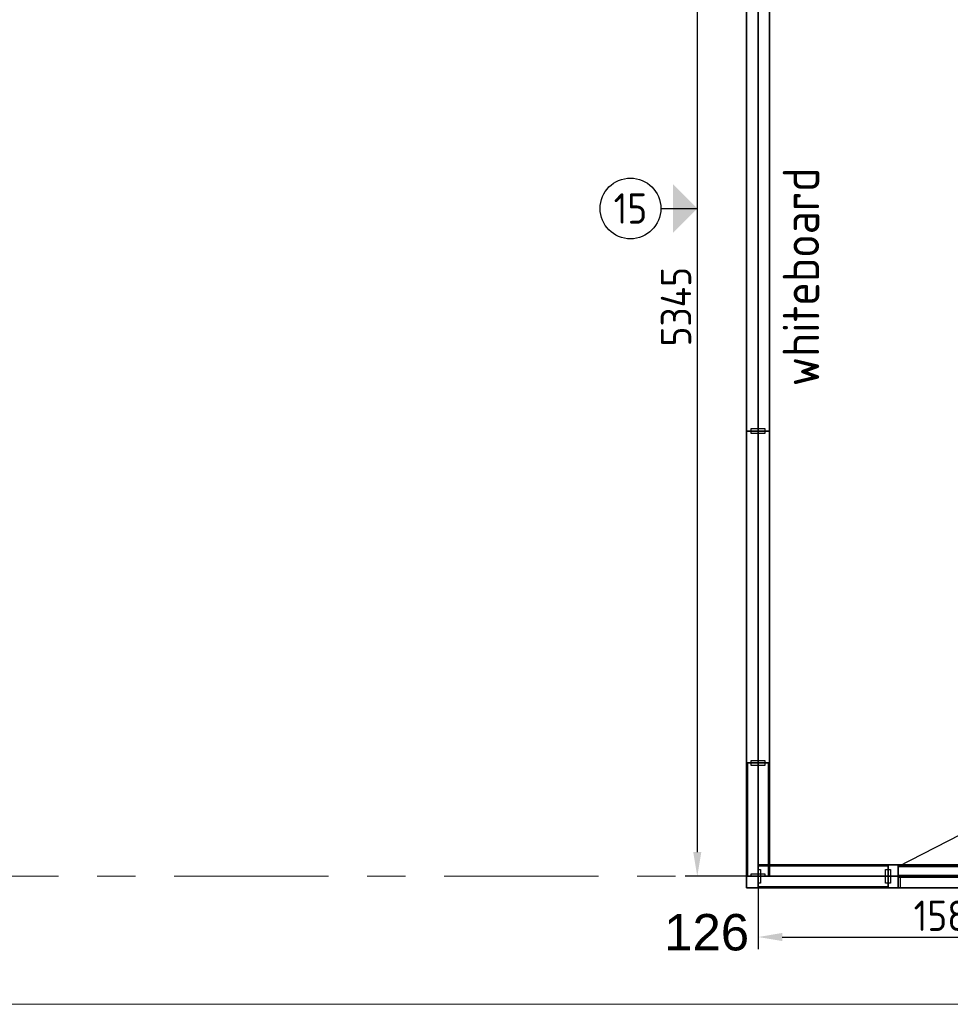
# Model space of a CAD drawing. Extents: x 3165 to 57695, y -7842 to 39081.
# Tile 170 of 248: x 43645 to 47475, y 29801 to 33855. Entities that reach past the tile are written whole.
import ezdxf
from ezdxf.enums import TextEntityAlignment as Align

# ---------------------------------------------------------------- set-up
doc = ezdxf.new("R2010")
doc.units = 0
doc.header["$LTSCALE"] = 50
doc.header["$PDSIZE"] = -5
doc.linetypes.add('HIDDEN2', pattern=[4.7625, 3.175, -1.5875])
doc.linetypes.add('Onderlegger 3e verdieping$0$stramien', pattern=[22.225, 12.7, -3.175, 3.175, -3.175])
doc.layers.get('0').update_dxf_attribs({"linetype": 'CONTINUOUS'})
doc.layers.get('DEFPOINTS').update_dxf_attribs({"linetype": 'CONTINUOUS'})
for name, color, linetype in [('AS-A38--_F----5', 2, 'CONTINUOUS'), ('AS-A38--_F---4-', 9, 'CONTINUOUS'), ('AS-I38-E_F----5_Deuren', 7, 'CONTINUOUS'), ('AS-I38-M_F----5_Deurmodulen', 7, 'CONTINUOUS'), ('AS-I38-M_F----5_Hoekaansluitingen', 7, 'CONTINUOUS'), ('AS-I38-M_F----5_Wandmodulen', 7, 'CONTINUOUS'), ('AS-L32--_F----5', 84, 'CONTINUOUS'), ('AS-L32--_F---4-', 84, 'CONTINUOUS'), ('AS-L32--_F-23--', 84, 'CONTINUOUS'), ('AS-L32--_F123--', 84, 'CONTINUOUS'), ('AS-L38--', 7, 'CONTINUOUS'), ('AS-L38--_F----5', 7, 'CONTINUOUS'), ('AS-L38--_F---4-', 7, 'CONTINUOUS'), ('AS-L38--_F-23--', 3, 'CONTINUOUS'), ('AS-L38--_F1----', 2, 'CONTINUOUS'), ('AS-L38--_F1-----', 2, 'CONTINUOUS'), ('AS-L38--_F123--', 7, 'CONTINUOUS'), ('AS-L38GL_F---4-', 2, 'CONTINUOUS'), ('AS-L38GL_F123--', 3, 'CONTINUOUS'), ('AS-M38--_F123--_Wandlengte', 1, 'CONTINUOUS'), ('AS-T38--_F----5', 7, 'CONTINUOUS'), ('AS-T38--_F-23--', 7, 'CONTINUOUS'), ('IWTEKST', 2, 'CONTINUOUS')]:
    doc.layers.add(name, color=color, linetype=linetype)
doc.layers.add('AS-I38-1_F----5', color=2, linetype='CONTINUOUS', plot=False)
doc.layers.add('IWHARTWAND', color=6, linetype='CONTINUOUS', plot=False)
doc.layers.add('Onderlegger 3e verdieping$0$A-FLOR-OTLN', color=8, linetype='CONTINUOUS', lineweight=18)
doc.layers.add('Onderlegger 3e verdieping$0$S-GRID', color=8, linetype='CONTINUOUS', lineweight=18)
doc.styles.get("Standard").update_dxf_attribs({"font": 'isocp.shx'})
doc.dimstyles.new('CWall_F2_Wandlengte', dxfattribs={"dimscale": 50, "dimtxt": 2.5, "dimasz": 2, "dimexe": 1, "dimexo": 1, "dimgap": 0.5, "dimtad": 1, "dimdec": 0, "dimdsep": 46, "dimtxsty": 'Standard', "dimcen": 2.5, "dimclrt": 2, "dimadec": 0, "dimazin": 0, "dimtfac": 1, "dimtdec": 0, "dimtix": 1, "dimtmove": 2, "dimatfit": 0, "dimfxl": 0, "dimtolj": 1, "dimtzin": 0, "dimarcsym": 0})
pattern_1 = [(60, (160, 2090), (-43300, 25000), [300, -50000]), (60, (230, 2164), (-43300, 25000), [100, -50000]), (60, (187, 2190), (-43300, 25000), [100, -50000]), (150, (320, 2170), (-25000, -43300), [200, -50000])]
pattern_2 = [(0, (233.25, 1360), (29.766, 59.531), [0, -59.531])]
pattern_3 = [(60, (160, 1230), (-43300, 25000), [300, -50000]), (60, (230, 1304), (-43300, 25000), [100, -50000]), (60, (187, 1330), (-43300, 25000), [100, -50000]), (150, (320, 1310), (-25000, -43300), [200, -50000])]
pattern_4 = [(60, (160, 370), (-43300, 25000), [300, -50000]), (60, (230, 444), (-43300, 25000), [100, -50000]), (60, (187, 470), (-43300, 25000), [100, -50000]), (150, (320, 450), (-25000, -43300), [200, -50000])]
pattern_5 = [(0, (683.25, 1360), (31.75, 31.75), [15.875, -47.625]), (90, (691.188, 1352.062), (-31.75, 31.75), [15.875, -47.625])]
pattern_6 = [(0, (916.5, 1360), (31.75, 31.75), [15.875, -47.625]), (90, (924.438, 1352.062), (-31.75, 31.75), [15.875, -47.625])]
pattern_7 = [(60, (190, 370), (-43300, 25000), [300, -50000]), (60, (264, 444), (-43300, 25000), [100, -50000]), (60, (220, 470), (-43300, 25000), [100, -50000]), (150, (354, 450), (-25000, -43300), [200, -50000])]
pattern_8 = [(60, (190, 1230), (-43300, 25000), [300, -50000]), (60, (264, 1304), (-43300, 25000), [100, -50000]), (60, (220, 1330), (-43300, 25000), [100, -50000]), (150, (354, 1310), (-25000, -43300), [200, -50000])]
pattern_9 = [(0, (267.5, 1360), (29.7656, 59.531), [0, -59.531])]
pattern_10 = [(60, (190, 2090), (-43300, 25000), [300, -50000]), (60, (264, 2164), (-43300, 25000), [100, -50000]), (60, (220, 2190), (-43300, 25000), [100, -50000]), (150, (354, 2170), (-25000, -43300), [200, -50000])]

# ---------------------------------------------------------------- blocks, each defined once
blk = doc.blocks.new('Onderlegger 3e verdieping')
at = {"layer": 'Onderlegger 3e verdieping$0$A-FLOR-OTLN'}
blk.add_line((43303.6, 29801.2), (47989.6, 29801.2), dxfattribs=at)
at = {"layer": 'Onderlegger 3e verdieping$0$S-GRID', "linetype": 'Onderlegger 3e verdieping$0$stramien'}
blk.add_line((3164.6, 30328.2), (56107.8, 30328.2), dxfattribs=at)
blk = doc.blocks.new('QHK-9---_CTA01')
at = {"layer": 'AS-L38--_F----5', "linetype": 'HIDDEN2'}
blk.add_line((0, 0), (0, 0, 2700), dxfattribs=at)
at = {"layer": 'AS-L38--_F---4-'}
blk.add_line((-47.5, 47.5), (-47.5, 47.5, 2700), dxfattribs=at)
for points, invisible_edges in [([(0, 47.5, 2700), (0, -47.5, 2700), (47.5, -47.5, 2700), (-47.5, 47.5, 2700)], 4), ([(47.5, -47.5, 2700), (-47.5, 47.5, 2700), (-47.5, 0, 2700), (47.5, 0, 2700)], 1), ([(47.5, 0), (47.5, 0, 60), (47.5, -47.5, 60), (47.5, -47.5)], 1), ([(47.5, 0, 2660), (47.5, 0, 2700), (47.5, -47.5, 2700), (47.5, -47.5, 2660)], 1), ([(47.5, -47.5), (47.5, -47.5, 60), (0, -47.5, 60), (0, -47.5)], 4), ([(47.5, -47.5, 2660), (47.5, -47.5, 2700), (0, -47.5, 2700), (0, -47.5, 2660)], 4)]:
    blk.add_3dface(points, dxfattribs=dict(at, invisible_edges=invisible_edges))
for points in [[(47.5, 0, 60), (47.5, 0, 2660), (47.5, -47.5, 2660), (47.5, -47.5, 60)], [(47.5, -47.5, 60), (47.5, -47.5, 2660), (0, -47.5, 2660), (0, -47.5, 60)]]:
    blk.add_3dface(points, dxfattribs=at)
at = {"layer": 'AS-L38--_F123--'}
blk.add_lwpolyline([(0, -47.5), (47.5, -47.5), (47.5, 0)], dxfattribs=at)
at = {"layer": 'DEFPOINTS'}
blk.add_point((0, 0, 2700), dxfattribs=at)
at = {"layer": 'AS-I38-M_F----5_Hoekaansluitingen', "extrusion": (1, -6.12303e-17, 0)}
blk.add_text('D126', height=125, rotation=90, dxfattribs=at).set_placement((0, 2750), align=Align.MIDDLE_LEFT)
at = {"layer": 'AS-I38-M_F----5_Hoekaansluitingen', "extrusion": (0, -1, 0)}
blk.add_text('D126', height=125, rotation=90, dxfattribs=at).set_placement((0, 2750), align=Align.MIDDLE_LEFT)
blk = doc.blocks.new('WandNr2-_CTA01')
at = {"layer": 'AS-T38--_F-23--', "color": 0, "linetype": 'ByBlock'}
blk.add_line((0, -5), (0, -2), dxfattribs=at)
blk.add_circle((0, -7.5), 2.5, dxfattribs=at)
blk.add_solid([(0, -2), (2, -4), (-2, -4)], dxfattribs=at)
blk.add_attdef('WANDNR', text='', height=2.5, dxfattribs=at).set_placement((0, -7.5), align=Align.MIDDLE)
blk = doc.blocks.new('WandNr5o_CTA01')
at = {"layer": 'AS-T38--_F----5', "color": 0, "linetype": 'ByBlock'}
blk.add_circle((0, -18), 2.5, dxfattribs=at)
blk.add_attdef('WANDNR', text='', height=2.5, dxfattribs=at).set_placement((0, -18), align=Align.MIDDLE)
blk = doc.blocks.new('BvnAans-_CTA01')
at = {"layer": 'AS-L38--_F----5', "color": 0, "invisible_edges": 10}
blk.add_3dface([(0, 0), (1, 0), (1, 0, 1), (0, 0, 1)], dxfattribs=at)
at = {"layer": 'AS-L38--_F---4-', "invisible_edges": 10}
for points in [[(0, 0.5), (1, 0.5), (1, 0.5, 1), (0, 0.5, 1)], [(0, -0.5), (1, -0.5), (1, -0.5, 1), (0, -0.5, 1)]]:
    blk.add_3dface(points, dxfattribs=at)
at = {"layer": 'AS-L38--_F---4-'}
blk.add_3dface([(0, -0.5, 1), (0, 0.5, 1), (1, 0.5, 1), (1, -0.5, 1)], dxfattribs=at)
blk = doc.blocks.new('Q0WDSTL-_CTA01')
at = {"layer": 'AS-L38--_F-23--'}
for p, q in [((0, 0.3), (0, 0.5)), ((0, -0.3), (0, -0.5))]:
    blk.add_line(p, q, dxfattribs=at)
at = {"layer": 'AS-L38--_F-23--', "color": 1}
blk.add_lwpolyline([(0, 0.3), (1, 0.3), (1, -0.3), (0, -0.3)], dxfattribs=at)
at = {"layer": 'AS-L38--_F1-----'}
blk.add_lwpolyline([(0, 0.5), (0, -0.5)], dxfattribs=at)
blk = doc.blocks.new('3ADRDRP-_CTA01')
at = {"layer": 'AS-L38--_F----5', "color": 0}
blk.add_3dface([(0, 0), (1, 0), (1, 0, 1), (0, 0, 1)], dxfattribs=at)
at = {"layer": 'AS-L38--_F---4-'}
mesh = blk.add_polymesh((6, 3), dxfattribs=at)
for k, corner in enumerate([(1, -0.5, 1), (1, -0.5), (1, -0.5), (0, -0.5, 1), (0, -0.5), (0, -0.5), (0, 0.5, 1), (0, 0.5), (0, -0.5), (1, 0.5, 1), (1, 0.5), (1, -0.5), (1, 0.5, 1), (1, 0.5, 1), (1, -0.5, 1), (0, 0.5, 1), (0, 0.5, 1), (0, -0.5, 1)]):
    mesh.set_mesh_vertex(divmod(k, 3), corner)
blk = doc.blocks.new('Q0DRSTL-_CTA01')
at = {"layer": 'AS-L38--_F----5', "color": 0}
blk.add_3dface([(0, 0), (1, 0), (1, 0, 1), (0, 0, 1)], dxfattribs=at)
at = {"layer": 'AS-L38--_F-23--', "color": 0}
for p, q in [((0, 0.5), (0, 0.3)), ((1, 0.5), (1, 0)), ((1, 0), (1.25, 0)), ((0, -0.5), (0, -0.3))]:
    blk.add_line(p, q, dxfattribs=at)
for points in [[(1, 0.5), (0, 0.5)], [(0, -0.5), (1.25, -0.5), (1.25, 0)]]:
    blk.add_lwpolyline(points, dxfattribs=at)
at = {"layer": 'AS-L38--_F1----', "color": 0}
blk.add_lwpolyline([(0, -0.5), (1, -0.5), (1, 0.5), (0, 0.5)], close=True, dxfattribs=at)
at = {"layer": 'AS-L38--_F---4-'}
mesh = blk.add_polymesh((6, 3), dxfattribs=at)
for k, corner in enumerate([(1, -0.5, 1), (1, -0.5), (1, -0.5), (0, -0.5, 1), (0, -0.5), (0, -0.5), (0, 0.5, 1), (0, 0.5), (0, -0.5), (1, 0.5, 1), (1, 0.5), (1, -0.5), (1, 0.5, 1), (1, 0.5, 1), (1, -0.5, 1), (0, 0.5, 1), (0, 0.5, 1), (0, -0.5, 1)]):
    mesh.set_mesh_vertex(divmod(k, 3), corner)
blk = doc.blocks.new('ddch1---_CTA01')
at = {"layer": 'AS-L32--_F----5', "color": 1}
for p, q in [((0, 0.075), (1, 0.075, 0.5)), ((1, 0.075, 0.5), (0, 0.075, 1))]:
    blk.add_line(p, q, dxfattribs=at)
at = {"layer": 'AS-L32--_F----5', "color": 1, "linetype": 'HIDDEN2'}
for p, q in [((0, -0.075), (1, -0.075, 0.5)), ((1, -0.075, 0.5), (0, -0.075, 1))]:
    blk.add_line(p, q, dxfattribs=at)
at = {"layer": 'AS-L32--_F----5'}
blk.add_3dface([(0, 0), (0, 0, 1), (1, 0, 1), (1, 0)], dxfattribs=at)
at = {"layer": 'AS-L32--_F---4-'}
for points in [[(0, 1), (0, 1, 1), (1, 1, 1), (1, 1)], [(0, 1), (0, 0), (0, 0, 1), (0, 1, 1)], [(0, 0, 1), (0, 1, 1), (1, 1, 1), (1, 0, 1)], [(1, 1, 1), (1, 0, 1), (1, 0), (1, 1)], [(0, 0), (0, 0, 1), (1, 0, 1), (1, 0)]]:
    blk.add_3dface(points, dxfattribs=at)
at = {"layer": 'AS-L32--_F123--', "color": 1}
blk.add_line((0, 1), (0.8776, 11.4994), dxfattribs=at)
at = {"layer": 'AS-L32--_F123--'}
for p, q in [((1, 1), (0, 1)), ((0, 1), (0, 0)), ((1, 0), (1, 1)), ((0, 0), (1, 0))]:
    blk.add_line(p, q, dxfattribs=at)
at = {"layer": 'AS-L32--_F123--', "color": 1}
blk.add_ellipse((0, 1), major_axis=(0, 21.9), ratio=0.045662, start_param=-1.570796, end_param=-1.070796, dxfattribs=at)
at = {"layer": 'DEFPOINTS'}
blk.add_point((0, 0), dxfattribs=at)
blk.add_point((0, 0), dxfattribs=at)
blk = doc.blocks.new('KlnkRcht_CTA01')
at = {"layer": 'AS-L32--_F----5'}
blk.add_polyline3d([(-0.5, 0, -0.5), (0.5, 0, -0.5), (0.5, 0, 0.5), (-0.5, 0, 0.5)], close=True, dxfattribs=at)
at = {"layer": 'AS-L32--_F-23--'}
for p, q in [((0.3, -0.6, -0.5), (0.3, 0, -0.5)), ((0.5, 0, -0.5), (0.5, -1, -0.5)), ((-0.5, -1, -0.5), (-0.5, -0.6, -0.5)), ((-0.5, -0.6, -0.5), (0.3, -0.6, -0.5)), ((0.5, -1, -0.5), (-0.5, -1, -0.5))]:
    blk.add_line(p, q, dxfattribs=at)
at = {"layer": 'AS-L32--_F---4-'}
mesh = blk.add_polyface(dxfattribs=at)
corners = [(0.5, 0, -0.5), (0.5, -1, -0.5), (-0.5, -1, -0.5), (-0.5, -0.6, -0.5), (0.3, -0.6, -0.5), (0.3, 0, -0.5), (0.5, 0, 0.5), (0.5, -1, 0.5), (-0.5, -1, 0.5), (-0.5, -0.6, 0.5), (0.3, -0.6, 0.5), (0.3, 0, 0.5)]
mesh.append_faces([[corners[k] for k in face] for face in [(0, 1, 7, 6), (1, 2, 8, 7), (2, 3, 9, 8)]])
mesh.append_faces([[corners[k] for k in face] for face in [(6, 10, 11)]], dxfattribs={"vtx0": -1})
mesh.append_faces([[corners[k] for k in face] for face in [(6, 9, 10)]], dxfattribs={"vtx0": -1, "vtx2": -1})
mesh.append_faces([[corners[k] for k in face] for face in [(6, 7, 8, 9)]], dxfattribs={"vtx3": -1})
blk = doc.blocks.new('QDR-7---_CTA01')
at = {"layer": 'DEFPOINTS'}
blk.add_point((0, 0, 2700), dxfattribs=at)
at = {"layer": 'AS-L38--'}
for name, p, xscale, yscale, zscale in [('ddch1---_CTA01', (41.5, 0, 10), 926, 40, 2585), ('KlnkRcht_CTA01', (842.5, 40, 1050), 150, -50, 20), ('BvnAans-_CTA01', (0, 0, 2660), 1013, 95, 40), ('Q0WDSTL-_CTA01', (0, 0), 10, 95, 10), ('3ADRDRP-_CTA01', (0, 0, 2595), 1013, 95, 65), ('Q0DRSTL-_CTA01', (0, 0), 41.5, 95, 2595), ('Q0DRSTL-_CTA01', (1013, 0), -41.5, 95, 2595), ('KlnkRcht_CTA01', (842.5, 0, 1050), 150, 50, 20)]:
    blk.add_blockref(name, p, dxfattribs=dict(at, xscale=xscale, yscale=yscale, zscale=zscale))
at = {"layer": 'AS-L38--', "xscale": 10, "yscale": 95, "zscale": 10, "rotation": 180}
blk.add_blockref('Q0WDSTL-_CTA01', (1013, 0), dxfattribs=at)
at = {"layer": 'AS-I38-E_F----5_Deuren', "extrusion": (0, -1, 0)}
blk.add_text('926x2585', height=90, dxfattribs=at).set_placement((959, 175), align=Align.BOTTOM_RIGHT)
at = {"layer": 'AS-I38-M_F----5_Deurmodulen', "extrusion": (0, -1, 0)}
blk.add_text('DA', height=125, rotation=90, dxfattribs=at).set_placement((506.5, 2750), align=Align.MIDDLE_LEFT)
blk = doc.blocks.new('OndrAans_CTA01')
at = {"layer": 'AS-L38--_F----5', "color": 0, "invisible_edges": 10}
blk.add_3dface([(0, 0), (1, 0), (1, 0, 1), (0, 0, 1)], dxfattribs=at)
at = {"layer": 'AS-L38--_F---4-', "invisible_edges": 10}
for points in [[(0, 0.5), (1, 0.5), (1, 0.5, 1), (0, 0.5, 1)], [(0, -0.5), (1, -0.5), (1, -0.5, 1), (0, -0.5, 1)]]:
    blk.add_3dface(points, dxfattribs=at)
at = {"layer": 'AS-L38--_F123--', "color": 0}
blk.add_3dface([(0, -0.5), (1, -0.5), (1, 0.5), (0, 0.5)], dxfattribs=at)
blk = doc.blocks.new('QPGLAS--_CTA01')
at = {"layer": 'AS-L38--_F----5', "color": 0}
blk.add_3dface([(0, 0), (1, 0), (1, 0, 1), (0, 0, 1)], dxfattribs=at)
at = {"layer": 'AS-L38GL_F123--'}
blk.add_line((0, 0), (1, 0), dxfattribs=at)
at = {"layer": 'AS-L38GL_F---4-'}
mesh = blk.add_polymesh((6, 3), dxfattribs=at)
for k, corner in enumerate([(1, -0.45, 1), (1, -0.45), (1, -0.45), (0, -0.45, 1), (0, -0.45), (0, -0.45), (0, 0.45, 1), (0, 0.45), (0, -0.45), (1, 0.45, 1), (1, 0.45), (1, -0.45), (1, 0.45, 1), (1, 0.45, 1), (1, -0.45, 1), (0, 0.45, 1), (0, 0.45, 1), (0, -0.45, 1)]):
    mesh.set_mesh_vertex(divmod(k, 3), corner)
blk = doc.blocks.new('O4------_CTA01')
blk.add_blockref('QPGLAS--_CTA01', (0, 0))
blk = doc.blocks.new('QWND8---_CTA01')
at = {"layer": 'AS-A38--_F----5', "extrusion": (0, -1, 0)}
h = blk.add_hatch(dxfattribs=at)
h.set_pattern_fill('GLAS2', color=256, scale=50, angle=60, style=0, pattern_type=2)
h.set_pattern_definition(pattern_1)
h.paths.add_polyline_path([(0, 1780), (466.5, 1780), (466.5, 2660), (0, 2660)])
h = blk.add_hatch(dxfattribs=at)
h.set_pattern_fill('GLAS2', color=256, scale=50, angle=60, style=0, pattern_type=2)
h.set_pattern_definition(pattern_3)
h.paths.add_polyline_path([(0, 940), (466.5, 940), (466.5, 1780), (0, 1780)])
h = blk.add_hatch(dxfattribs=at)
h.set_pattern_fill('GLAS2', color=256, scale=50, angle=60, style=0, pattern_type=2)
h.set_pattern_definition(pattern_4)
h.paths.add_polyline_path([(0, 60), (466.5, 60), (466.5, 940), (0, 940)])
h = blk.add_hatch(dxfattribs=at)
h.set_pattern_fill('DOTS', color=256, scale=37.5, style=0)
h.set_pattern_definition(pattern_2)
h.paths.add_polyline_path([(10, 950), (456.5, 950), (456.5, 1770), (10, 1770)])
at = {"layer": 'AS-A38--_F---4-', "extrusion": (0, -1, 0)}
h = blk.add_hatch(dxfattribs=at)
h.set_pattern_fill('GLAS2', color=256, scale=50, angle=60, style=0, pattern_type=2)
h.set_pattern_definition(pattern_1)
h.paths.add_polyline_path([(0, 1780), (466.5, 1780), (466.5, 2660), (0, 2660)])
h = blk.add_hatch(dxfattribs=at)
h.set_pattern_fill('GLAS2', color=256, scale=50, angle=60, style=0, pattern_type=2)
h.set_pattern_definition(pattern_3)
h.paths.add_polyline_path([(0, 940), (466.5, 940), (466.5, 1780), (0, 1780)])
h = blk.add_hatch(dxfattribs=at)
h.set_pattern_fill('GLAS2', color=256, scale=50, angle=60, style=0, pattern_type=2)
h.set_pattern_definition(pattern_4)
h.paths.add_polyline_path([(0, 60), (466.5, 60), (466.5, 940), (0, 940)])
h = blk.add_hatch(dxfattribs=at)
h.set_pattern_fill('DOTS', color=256, scale=37.5, style=0)
h.set_pattern_definition(pattern_2)
h.paths.add_polyline_path([(10, 950), (456.5, 950), (456.5, 1770), (10, 1770)])
h = blk.add_hatch(dxfattribs=at)
h.set_pattern_fill('GLAS2', color=256, scale=50, angle=60, style=0, pattern_type=2)
h.set_pattern_definition(pattern_1)
h.paths.add_polyline_path([(0, 1780), (466.5, 1780), (466.5, 2660), (0, 2660)])
h = blk.add_hatch(dxfattribs=at)
h.set_pattern_fill('GLAS2', color=256, scale=50, angle=60, style=0, pattern_type=2)
h.set_pattern_definition(pattern_3)
h.paths.add_polyline_path([(0, 940), (466.5, 940), (466.5, 1780), (0, 1780)])
h = blk.add_hatch(dxfattribs=at)
h.set_pattern_fill('GLAS2', color=256, scale=50, angle=60, style=0, pattern_type=2)
h.set_pattern_definition(pattern_4)
h.paths.add_polyline_path([(0, 60), (466.5, 60), (466.5, 940), (0, 940)])
h = blk.add_hatch(dxfattribs=at)
h.set_pattern_fill('DOTS', color=256, scale=37.5, style=0)
h.set_pattern_definition(pattern_2)
h.paths.add_polyline_path([(10, 950), (456.5, 950), (456.5, 1770), (10, 1770)])
at = {"layer": 'DEFPOINTS'}
blk.add_point((0, 0, 2700), dxfattribs=at)
at = {"layer": 'AS-L38--', "yscale": 95}
for name, p, xscale, zscale in [('BvnAans-_CTA01', (0, 0, 2660), 466.5, 40), ('OndrAans_CTA01', (0, 0), 466.5, 60), ('Q0WDSTL-_CTA01', (0, 0), 10, 10), ('O4------_CTA01', (0, 0, 1780), 466.5, 880), ('O4------_CTA01', (0, 0, 940), 466.5, 840), ('O4------_CTA01', (0, 0, 60), 466.5, 880)]:
    blk.add_blockref(name, p, dxfattribs=dict(at, xscale=xscale, zscale=zscale))
at = {"layer": 'AS-L38--', "xscale": 10, "yscale": 95, "zscale": 10, "rotation": 180}
blk.add_blockref('Q0WDSTL-_CTA01', (466.5, 0), dxfattribs=at)
at = {"layer": 'AS-I38-1_F----5', "extrusion": (0, -1, 0)}
blk.add_text('98', height=90, dxfattribs=at).set_placement((40, 130))
at = {"layer": 'AS-I38-M_F----5_Wandmodulen', "extrusion": (0, -1, 0)}
blk.add_text('GH', height=125, rotation=90, dxfattribs=at).set_placement((233.2, 2750), align=Align.MIDDLE_LEFT)
blk = doc.blocks.new('D1------_CTA01')
at = {"layer": 'AS-L38--_F----5', "color": 0}
blk.add_3dface([(0, 0), (1, 0), (1, 0, 1), (0, 0, 1)], dxfattribs=at)
at = {"layer": 'AS-L38--_F---4-'}
for points in [[(0, 0.5), (1, 0.5), (1, 0.5, 1), (0, 0.5, 1)], [(0, -0.5), (1, -0.5), (1, -0.5, 1), (0, -0.5, 1)]]:
    blk.add_3dface(points, dxfattribs=at)
blk = doc.blocks.new('QWND24--_CTA01')
at = {"layer": 'AS-A38--_F----5', "extrusion": (0, -1, 0)}
h = blk.add_hatch(dxfattribs=at)
h.set_pattern_fill('CROSS', color=256, scale=5, style=0)
h.set_pattern_definition(pattern_5)
h.paths.add_polyline_path([(0, 940), (1366.5, 940), (1366.5, 1780), (0, 1780)])
at = {"layer": 'AS-A38--_F---4-', "extrusion": (0, -1, 0)}
h = blk.add_hatch(dxfattribs=at)
h.set_pattern_fill('CROSS', color=256, scale=5, style=0)
h.set_pattern_definition(pattern_5)
h.paths.add_polyline_path([(0, 940), (1366.5, 940), (1366.5, 1780), (0, 1780)])
h = blk.add_hatch(dxfattribs=at)
h.set_pattern_fill('CROSS', color=256, scale=5, style=0)
h.set_pattern_definition(pattern_5)
h.paths.add_polyline_path([(0, 940), (1366.5, 940), (1366.5, 1780), (0, 1780)])
at = {"layer": 'DEFPOINTS'}
blk.add_point((0, 0, 2700), dxfattribs=at)
at = {"layer": 'AS-L38--', "yscale": 95}
for name, p, xscale, zscale in [('BvnAans-_CTA01', (0, 0, 2660), 1366.5, 40), ('OndrAans_CTA01', (0, 0), 1366.5, 60), ('Q0WDSTL-_CTA01', (0, 0), 10, 10), ('D1------_CTA01', (0, 0, 1780), 1366.5, 880), ('D1------_CTA01', (0, 0, 940), 1366.5, 840), ('D1------_CTA01', (0, 0, 60), 1366.5, 880)]:
    blk.add_blockref(name, p, dxfattribs=dict(at, xscale=xscale, zscale=zscale))
at = {"layer": 'AS-L38--', "xscale": 10, "yscale": 95, "zscale": 10, "rotation": 180}
blk.add_blockref('Q0WDSTL-_CTA01', (1366.5, 0), dxfattribs=at)
at = {"layer": 'AS-I38-1_F----5', "extrusion": (0, -1, 0)}
blk.add_text('3', height=90, dxfattribs=at).set_placement((40, 130))
at = {"layer": 'AS-I38-M_F----5_Wandmodulen', "extrusion": (0, -1, 0)}
blk.add_text('AH-Z1', height=125, rotation=90, dxfattribs=at).set_placement((683.25, 2750), align=Align.MIDDLE_LEFT)
blk = doc.blocks.new('QWND29--_CTA01')
at = {"layer": 'AS-A38--_F----5', "extrusion": (0, -1, 0)}
h = blk.add_hatch(dxfattribs=at)
h.set_pattern_fill('CROSS', color=256, scale=5, style=0)
h.set_pattern_definition(pattern_6)
h.paths.add_polyline_path([(0, 940), (1833, 940), (1833, 1780), (0, 1780)])
at = {"layer": 'AS-A38--_F---4-', "extrusion": (0, -1, 0)}
h = blk.add_hatch(dxfattribs=at)
h.set_pattern_fill('CROSS', color=256, scale=5, style=0)
h.set_pattern_definition(pattern_6)
h.paths.add_polyline_path([(0, 940), (1833, 940), (1833, 1780), (0, 1780)])
h = blk.add_hatch(dxfattribs=at)
h.set_pattern_fill('CROSS', color=256, scale=5, style=0)
h.set_pattern_definition(pattern_6)
h.paths.add_polyline_path([(0, 940), (1833, 940), (1833, 1780), (0, 1780)])
at = {"layer": 'DEFPOINTS'}
blk.add_point((0, 0, 2700), dxfattribs=at)
at = {"layer": 'AS-L38--', "yscale": 95}
for name, p, xscale, zscale in [('BvnAans-_CTA01', (0, 0, 2660), 1833, 40), ('OndrAans_CTA01', (0, 0), 1833, 60), ('Q0WDSTL-_CTA01', (0, 0), 10, 10), ('D1------_CTA01', (0, 0, 1780), 1833, 880), ('D1------_CTA01', (0, 0, 940), 1833, 840), ('D1------_CTA01', (0, 0, 60), 1833, 880)]:
    blk.add_blockref(name, p, dxfattribs=dict(at, xscale=xscale, zscale=zscale))
at = {"layer": 'AS-L38--', "xscale": 10, "yscale": 95, "zscale": 10, "rotation": 180}
blk.add_blockref('Q0WDSTL-_CTA01', (1833, 0), dxfattribs=at)
at = {"layer": 'AS-I38-1_F----5', "extrusion": (0, -1, 0)}
blk.add_text('2', height=90, dxfattribs=at).set_placement((40, 130))
at = {"layer": 'AS-I38-M_F----5_Wandmodulen', "extrusion": (0, -1, 0)}
blk.add_text('AH-Z1', height=125, rotation=90, dxfattribs=at).set_placement((916.5, 2750), align=Align.MIDDLE_LEFT)
blk = doc.blocks.new('*D405')
at = {"layer": 'AS-M38--_F123--_Wandlengte', "color": 0, "lineweight": -2}
for p, q in [((46633.6, 35673.2), (46383.6, 35673.2)), ((46433.6, 35573.2), (46433.6, 30428.2)), ((46633.6, 30328.2), (46383.6, 30328.2))]:
    blk.add_line(p, q, dxfattribs=at)
at = {"layer": 'AS-M38--_F123--_Wandlengte', "color": 0}
for points in [[(46416.9, 35573.2), (46450.3, 35573.2), (46433.6, 35673.2)], [(46416.9, 30428.2), (46450.3, 30428.2), (46433.6, 30328.2)]]:
    blk.add_solid(points, dxfattribs=at)
at = {"layer": 'DEFPOINTS', "color": 0}
for p in [(46683.6, 35673.2), (46433.6, 30328.2), (46683.6, 30328.2)]:
    blk.add_point(p, dxfattribs=at)
at = {"layer": 'AS-M38--_F123--_Wandlengte', "color": 2, "insert": (46346.1, 32673.2), "char_height": 125, "attachment_point": 5, "rotation": 90}
blk.add_mtext('\\A1;5345', dxfattribs=at)
blk = doc.blocks.new('QWND5---_CTA01')
at = {"layer": 'AS-A38--_F----5', "extrusion": (0, -1, 0)}
h = blk.add_hatch(dxfattribs=at)
h.set_pattern_fill('GLAS2', color=256, scale=50, angle=60, style=0, pattern_type=2)
h.set_pattern_definition(pattern_7)
h.paths.add_polyline_path([(0, 60), (535, 60), (535, 940), (0, 940)])
h = blk.add_hatch(dxfattribs=at)
h.set_pattern_fill('GLAS2', color=256, scale=50, angle=60, style=0, pattern_type=2)
h.set_pattern_definition(pattern_8)
h.paths.add_polyline_path([(0, 940), (535, 940), (535, 1780), (0, 1780)])
h = blk.add_hatch(dxfattribs=at)
h.set_pattern_fill('GLAS2', color=256, scale=50, angle=60, style=0, pattern_type=2)
h.set_pattern_definition(pattern_10)
h.paths.add_polyline_path([(0, 1780), (535, 1780), (535, 2660), (0, 2660)])
h = blk.add_hatch(dxfattribs=at)
h.set_pattern_fill('DOTS', color=256, scale=37.5, style=0)
h.set_pattern_definition(pattern_9)
h.paths.add_polyline_path([(10, 950), (525, 950), (525, 1770), (10, 1770)])
at = {"layer": 'AS-A38--_F---4-', "extrusion": (0, -1, 0)}
h = blk.add_hatch(dxfattribs=at)
h.set_pattern_fill('GLAS2', color=256, scale=50, angle=60, style=0, pattern_type=2)
h.set_pattern_definition(pattern_7)
h.paths.add_polyline_path([(0, 60), (535, 60), (535, 940), (0, 940)])
h = blk.add_hatch(dxfattribs=at)
h.set_pattern_fill('GLAS2', color=256, scale=50, angle=60, style=0, pattern_type=2)
h.set_pattern_definition(pattern_8)
h.paths.add_polyline_path([(0, 940), (535, 940), (535, 1780), (0, 1780)])
h = blk.add_hatch(dxfattribs=at)
h.set_pattern_fill('GLAS2', color=256, scale=50, angle=60, style=0, pattern_type=2)
h.set_pattern_definition(pattern_10)
h.paths.add_polyline_path([(0, 1780), (535, 1780), (535, 2660), (0, 2660)])
h = blk.add_hatch(dxfattribs=at)
h.set_pattern_fill('DOTS', color=256, scale=37.5, style=0)
h.set_pattern_definition(pattern_9)
h.paths.add_polyline_path([(10, 950), (525, 950), (525, 1770), (10, 1770)])
h = blk.add_hatch(dxfattribs=at)
h.set_pattern_fill('GLAS2', color=256, scale=50, angle=60, style=0, pattern_type=2)
h.set_pattern_definition(pattern_7)
h.paths.add_polyline_path([(0, 60), (535, 60), (535, 940), (0, 940)])
h = blk.add_hatch(dxfattribs=at)
h.set_pattern_fill('GLAS2', color=256, scale=50, angle=60, style=0, pattern_type=2)
h.set_pattern_definition(pattern_8)
h.paths.add_polyline_path([(0, 940), (535, 940), (535, 1780), (0, 1780)])
h = blk.add_hatch(dxfattribs=at)
h.set_pattern_fill('GLAS2', color=256, scale=50, angle=60, style=0, pattern_type=2)
h.set_pattern_definition(pattern_10)
h.paths.add_polyline_path([(0, 1780), (535, 1780), (535, 2660), (0, 2660)])
h = blk.add_hatch(dxfattribs=at)
h.set_pattern_fill('DOTS', color=256, scale=37.5, style=0)
h.set_pattern_definition(pattern_9)
h.paths.add_polyline_path([(10, 950), (525, 950), (525, 1770), (10, 1770)])
at = {"layer": 'DEFPOINTS'}
blk.add_point((0, 0, 2700), dxfattribs=at)
at = {"layer": 'AS-L38--', "yscale": 95}
for name, p, xscale, zscale in [('BvnAans-_CTA01', (0, 0, 2660), 535, 40), ('OndrAans_CTA01', (0, 0), 535, 60), ('Q0WDSTL-_CTA01', (0, 0), 10, 10), ('O4------_CTA01', (0, 0, 1780), 535, 880), ('O4------_CTA01', (0, 0, 940), 535, 840), ('O4------_CTA01', (0, 0, 60), 535, 880)]:
    blk.add_blockref(name, p, dxfattribs=dict(at, xscale=xscale, zscale=zscale))
at = {"layer": 'AS-L38--', "xscale": 10, "yscale": 95, "zscale": 10, "rotation": 180}
blk.add_blockref('Q0WDSTL-_CTA01', (535, 0), dxfattribs=at)
at = {"layer": 'AS-I38-1_F----5', "extrusion": (0, -1, 0)}
blk.add_text('1', height=90, dxfattribs=at).set_placement((40, 130))
at = {"layer": 'AS-I38-M_F----5_Wandmodulen', "extrusion": (0, -1, 0)}
blk.add_text('GH', height=125, rotation=90, dxfattribs=at).set_placement((267.5, 2750), align=Align.MIDDLE_LEFT)
blk = doc.blocks.new('*D410')
at = {"layer": 'AS-M38--_F123--_Wandlengte', "color": 0, "lineweight": -2}
for p, q in [((46683.6, 30278.2), (46683.6, 30028.2)), ((48266.6, 30278.2), (48266.6, 30028.2)), ((46783.6, 30078.2), (48166.6, 30078.2))]:
    blk.add_line(p, q, dxfattribs=at)
at = {"layer": 'AS-M38--_F123--_Wandlengte', "color": 0}
for points in [[(46783.6, 30094.9), (46783.6, 30061.5), (46683.6, 30078.2)], [(48166.6, 30094.9), (48166.6, 30061.5), (48266.6, 30078.2)]]:
    blk.add_solid(points, dxfattribs=at)
at = {"layer": 'DEFPOINTS', "color": 0}
for p in [(46683.6, 30328.2), (48266.6, 30328.2), (48266.6, 30078.2)]:
    blk.add_point(p, dxfattribs=at)
at = {"layer": 'AS-M38--_F123--_Wandlengte', "color": 2, "insert": (47475.1, 30165.7), "char_height": 125, "attachment_point": 5}
blk.add_mtext('\\A1;1583', dxfattribs=at)

msp = doc.modelspace()

# ---------------------------------------------------------------- linework, layer by layer
at = {"layer": 'IWHARTWAND'}
for p in [(46683.6, 35663.2), (48239.6, 30328.2)]:
    msp.add_line(p, (46683.6, 30328.2), dxfattribs=at)

# ---------------------------------------------------------------- block references
msp.add_blockref('Onderlegger 3e verdieping', (0, 0))
at = {"layer": 'AS-L38--'}
for name, p, rotation in [('QWND29--_CTA01', (46683.6, 33994.2), 270), ('QWND24--_CTA01', (46683.6, 32161.2), 270), ('QWND8---_CTA01', (46683.6, 30794.7), 270), ('QDR-7---_CTA01', (47218.6, 30328.2), 359.9999999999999), ('QHK-9---_CTA01', (46683.6, 30328.2), 270), ('QWND5---_CTA01', (46683.6, 30328.2), 359.9999999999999)]:
    msp.add_blockref(name, p, dxfattribs=dict(at, rotation=rotation))
ref = msp.add_blockref('WandNr2-_CTA01', (46533.6, 33077.7), dxfattribs=dict(at, xscale=50, yscale=50, zscale=50, rotation=270))
ref.add_attrib('WANDNR', '15', dxfattribs={"layer": 'AS-T38--_F-23--', "color": 0, "linetype": 'ByBlock', "height": 125}).set_placement((46158.6, 33077.7), align=Align.MIDDLE)
at = {"layer": 'AS-L38--', "extrusion": (-1, 0, 0)}
ref = msp.add_blockref('WandNr5o_CTA01', (-33077.7, -100, -46683.6), dxfattribs=dict(at, xscale=50, yscale=50, zscale=50))
ref.add_attrib('WANDNR', '15', dxfattribs={"layer": 'AS-T38--_F----5', "color": 0, "linetype": 'ByBlock', "extrusion": (-1, 0, 0), "height": 125}).set_placement((-33077.7, -1000, -46683.6), align=Align.MIDDLE)

# ---------------------------------------------------------------- texts
at = {"layer": 'IWTEKST', "insert": (46785.5, 32345.5), "char_height": 150, "width": 3405, "attachment_point": 1, "rotation": 90}
msp.add_mtext('whiteboard', dxfattribs=at)
at = {"layer": 'IWTEKST', "insert": (46297.4, 30173, 120), "char_height": 150, "width": 3405, "attachment_point": 1}
msp.add_mtext('{\\fArial|b0|i0|c0|p34;126}', dxfattribs=at)

# ---------------------------------------------------------------- dimensions: what is measured, and where the dimension line sits
at = {"layer": 'AS-M38--_F123--_Wandlengte'}
dim = msp.add_linear_dim(base=(46433.6, 30328.2), p1=(46683.6, 35673.2), p2=(46683.6, 30328.2), angle=270, dimstyle='CWall_F2_Wandlengte', dxfattribs=at)
dim.commit()
dim.dimension.update_dxf_attribs({"geometry": '*D405', "text_midpoint": (46346.1, 32673.2), "dimtype": 161})
dim = msp.add_aligned_dim(p1=(46683.6, 30328.2), p2=(48266.6, 30328.2), distance=-250, dimstyle='CWall_F2_Wandlengte', dxfattribs=at)
dim.commit()
dim.dimension.update_dxf_attribs({"geometry": '*D410', "text_midpoint": (47475.1, 30165.7)})

doc.saveas('drawing.dxf')
